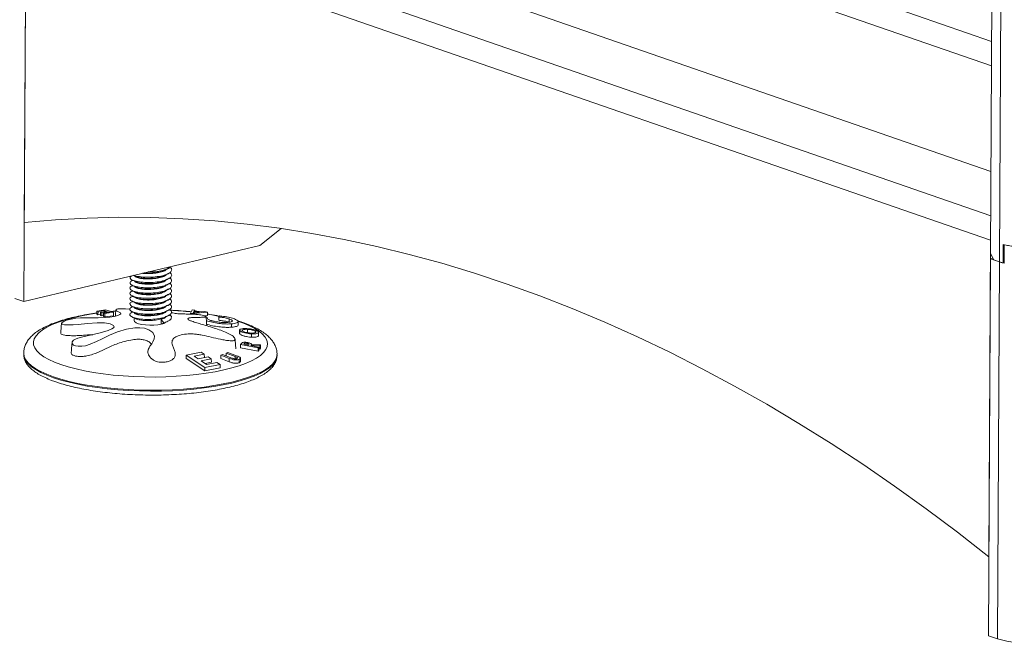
# Model space of a CAD drawing. Header units: millimetres. Extents: x 0 to 420, y 0 to 297.
# Tile 95 of 131: x 347 to 362, y 76 to 85. Entities that reach past the tile are written whole.
import ezdxf

# ---------------------------------------------------------------- set-up
doc = ezdxf.new("R2010")
doc.units = ezdxf.units.MM

msp = doc.modelspace()

# ---------------------------------------------------------------- linework, layer by layer
at = {"color": 7, "linetype": 'Continuous', "lineweight": 18}
for p, q in [((361.468, 81.621), (361.514, 90.451)), ((361.484, 84.702), (352.573, 87.791)), ((361.482, 84.345), (351.961, 87.646)), ((361.471, 82.169), (348.071, 86.815)), ((347.459, 86.669), (347.435, 82.072)), ((361.469, 81.812), (347.459, 86.669)), ((347.457, 86.401), (347.429, 80.923)), ((361.475, 82.813), (351.953, 86.113)), ((350.857, 81.737), (351.164, 81.983)), ((361.445, 77.215), (361.469, 81.812)), ((347.429, 80.923), (350.857, 81.737)), ((361.652, 81.483), (361.654, 81.751)), ((361.667, 81.479), (361.669, 81.747)), ((361.468, 81.544), (361.439, 76.066)), ((361.519, 81.526), (361.468, 81.621)), ((361.505, 81.553), (361.468, 81.544)), ((361.468, 81.544), (361.597, 81.499)), ((361.597, 81.499), (361.519, 81.526)), ((361.568, 76.021), (361.597, 81.499)), ((361.668, 81.486), (361.652, 81.483)), ((349.013, 81.23), (349.01, 81.228)), ((349.013, 81.153), (349.01, 81.151)), ((347.3, 80.968), (347.429, 80.923)), ((349.012, 81.076), (349.009, 81.075)), ((349.012, 81), (349.009, 80.998)), ((348.614, 80.801), (348.489, 80.784)), ((348.729, 80.765), (348.614, 80.801)), ((349.011, 80.923), (349.008, 80.922)), ((349.011, 80.846), (349.008, 80.845)), ((349.873, 80.801), (349.848, 80.754)), ((349.911, 80.796), (349.873, 80.801)), ((349.905, 80.786), (349.911, 80.796)), ((349.911, 80.796), (349.911, 80.785)), ((348.489, 80.784), (348.488, 80.736)), ((348.488, 80.736), (348.506, 80.73)), ((348.489, 80.784), (348.507, 80.779)), ((348.507, 80.779), (348.506, 80.73)), ((348.506, 80.73), (348.543, 80.735)), ((348.507, 80.779), (348.595, 80.791)), ((348.544, 80.767), (348.542, 80.718)), ((348.542, 80.718), (348.56, 80.713)), ((348.632, 80.779), (348.544, 80.767)), ((348.544, 80.767), (348.561, 80.762)), ((348.561, 80.762), (348.56, 80.713)), ((348.56, 80.713), (348.587, 80.717)), ((348.561, 80.762), (348.649, 80.774)), ((348.588, 80.753), (348.587, 80.704)), ((348.587, 80.704), (348.605, 80.699)), ((348.676, 80.766), (348.588, 80.753)), ((348.588, 80.753), (348.605, 80.748)), ((348.595, 80.791), (348.594, 80.774)), ((348.595, 80.791), (348.632, 80.779)), ((348.605, 80.748), (348.729, 80.765)), ((348.605, 80.748), (348.605, 80.699)), ((348.605, 80.699), (348.73, 80.716)), ((348.649, 80.774), (348.648, 80.762)), ((348.649, 80.774), (348.676, 80.766)), ((348.768, 80.787), (348.684, 80.779)), ((348.729, 80.765), (348.73, 80.716)), ((349.011, 80.77), (349.008, 80.768)), ((349.03, 80.684), (349.03, 80.648)), ((349.464, 80.614), (349.424, 80.662)), ((349.424, 80.662), (349.424, 80.593)), ((349.542, 80.65), (349.55, 80.653)), ((349.848, 80.754), (349.847, 80.739)), ((349.848, 80.754), (349.888, 80.748)), ((349.888, 80.748), (349.887, 80.738)), ((349.888, 80.748), (350.095, 80.769)), ((349.889, 80.757), (349.901, 80.779)), ((349.981, 80.767), (349.889, 80.757)), ((349.901, 80.779), (349.981, 80.767)), ((349.901, 80.779), (349.901, 80.759)), ((350.012, 80.77), (349.905, 80.786)), ((350.057, 80.775), (350.012, 80.77)), ((350.047, 80.715), (350.096, 80.72)), ((350.095, 80.769), (350.057, 80.775)), ((350.095, 80.685), (350.077, 80.687)), ((350.095, 80.769), (350.096, 80.72)), ((350.261, 80.698), (350.26, 80.649)), ((350.27, 80.713), (350.261, 80.698)), ((350.413, 80.669), (350.412, 80.621)), ((349.424, 80.593), (349.464, 80.614)), ((350.446, 80.598), (350.446, 80.549)), ((350.677, 80.517), (350.676, 80.468)), ((350.567, 80.499), (350.566, 80.45)), ((350.734, 80.452), (350.734, 80.403)), ((350.795, 80.486), (350.795, 80.473)), ((349.239, 80.232), (349.238, 80.226)), ((350.578, 80.298), (350.576, 80.248)), ((350.576, 80.248), (350.833, 80.2)), ((350.588, 80.311), (350.578, 80.298)), ((350.578, 80.298), (350.833, 80.248)), ((350.624, 80.302), (350.628, 80.307)), ((350.69, 80.289), (350.624, 80.302)), ((350.672, 80.315), (350.672, 80.292)), ((350.695, 80.295), (350.69, 80.289)), ((350.728, 80.282), (350.731, 80.286)), ((350.841, 80.26), (350.728, 80.282)), ((350.731, 80.286), (350.857, 80.281)), ((350.731, 80.286), (350.731, 80.281)), ((350.866, 80.293), (350.737, 80.298)), ((350.833, 80.248), (350.841, 80.26)), ((350.833, 80.248), (350.833, 80.2)), ((350.841, 80.26), (350.842, 80.212)), ((350.842, 80.233), (350.857, 80.232)), ((350.857, 80.281), (350.866, 80.293)), ((350.857, 80.281), (350.857, 80.232)), ((350.857, 80.232), (350.867, 80.245)), ((350.866, 80.293), (350.867, 80.245)), ((347.427, 80.172), (347.427, 80.158)), ((349.788, 80.144), (349.786, 80.095)), ((349.786, 80.095), (350.06, 79.917)), ((350.005, 80.185), (349.788, 80.144)), ((349.788, 80.144), (350.06, 79.965)), ((349.901, 80.129), (350.05, 80.156)), ((349.959, 80.091), (349.901, 80.129)), ((350.108, 80.118), (349.959, 80.091)), ((350.003, 80.062), (350.152, 80.089)), ((350.05, 80.156), (350.005, 80.185)), ((350.05, 80.156), (350.051, 80.108)), ((350.152, 80.089), (350.108, 80.118)), ((350.152, 80.089), (350.153, 80.04)), ((350.289, 80.143), (350.288, 80.094)), ((350.288, 80.094), (350.412, 80.047)), ((350.313, 80.152), (350.289, 80.143)), ((350.289, 80.143), (350.413, 80.096)), ((350.449, 80.101), (350.313, 80.152)), ((350.37, 80.173), (350.368, 80.131)), ((350.394, 80.182), (350.37, 80.173)), ((350.37, 80.173), (350.499, 80.124)), ((350.518, 80.135), (350.394, 80.182)), ((350.833, 80.2), (350.842, 80.212)), ((351.107, 80.139), (351.107, 80.153)), ((350.084, 80.009), (350.003, 80.062)), ((350.06, 79.965), (350.279, 80.007)), ((350.06, 79.965), (350.06, 79.917)), ((350.06, 79.917), (350.28, 79.958)), ((350.063, 80.023), (350.153, 80.04)), ((350.233, 80.037), (350.084, 80.009)), ((350.279, 80.007), (350.233, 80.037)), ((350.279, 80.007), (350.28, 79.958)), ((361.568, 76.021), (361.439, 76.066))]:
    msp.add_line(p, q, dxfattribs=at)
at = {"color": 8, "linetype": 'Continuous', "lineweight": 18}
for p, q in [((361.643, 90.348), (361.597, 81.499)), ((348.76, 80.784), (348.69, 80.777)), ((350.628, 80.307), (350.628, 80.301)), ((350.499, 80.124), (350.499, 80.09))]:
    msp.add_line(p, q, dxfattribs=at)
at = {"color": 7, "linetype": 'Continuous', "lineweight": 18, "flags": 128}
for points in [[(347.435, 82.072), (347.891, 82.111), (348.349, 82.135), (348.81, 82.146), (349.273, 82.142), (349.737, 82.124), (350.203, 82.092), (350.671, 82.046), (351.141, 81.986), (351.611, 81.912), (352.082, 81.824), (352.555, 81.722), (353.027, 81.606), (353.501, 81.477), (353.974, 81.333), (354.448, 81.176), (354.922, 81.005), (355.395, 80.82), (355.868, 80.622), (356.34, 80.41), (356.812, 80.185), (357.283, 79.946), (357.752, 79.694), (358.22, 79.429), (358.687, 79.151), (359.152, 78.86), (359.615, 78.557), (360.076, 78.24), (360.535, 77.911), (360.991, 77.569), (361.445, 77.215)], [(348.972, 80.808), (348.964, 80.809), (348.904, 80.816), (348.843, 80.818), (348.829, 80.818), (348.814, 80.817), (348.808, 80.817), (348.803, 80.816), (348.795, 80.814), (348.781, 80.809), (348.767, 80.799), (348.776, 80.785), (348.805, 80.772), (348.833, 80.757), (348.838, 80.744), (348.825, 80.732), (348.795, 80.72), (348.741, 80.706), (348.676, 80.695), (348.612, 80.689), (348.508, 80.685), (348.431, 80.685), (348.357, 80.687), (348.252, 80.686), (348.186, 80.679), (348.117, 80.667), (348.048, 80.649), (348.009, 80.634), (347.985, 80.619), (347.978, 80.605), (347.988, 80.593), (348.019, 80.585), (348.083, 80.581), (348.146, 80.583), (348.216, 80.588), (348.355, 80.602), (348.495, 80.613), (348.599, 80.613), (348.683, 80.599), (348.733, 80.574), (348.74, 80.556), (348.731, 80.54), (348.707, 80.523), (348.653, 80.501), (348.538, 80.467), (348.412, 80.436), (348.267, 80.405), (348.212, 80.391), (348.177, 80.377), (348.152, 80.361), (348.133, 80.336), (348.131, 80.311), (348.148, 80.29), (348.177, 80.278), (348.219, 80.272), (348.272, 80.272), (348.324, 80.28), (348.394, 80.301), (348.484, 80.339), (348.567, 80.38), (348.673, 80.433), (348.788, 80.482), (348.919, 80.52), (349.041, 80.54), (349.114, 80.541), (349.183, 80.533), (349.244, 80.511), (349.302, 80.47), (349.327, 80.42), (349.323, 80.378), (349.304, 80.335), (349.286, 80.307), (349.286, 80.307)], [(350.087, 80.568), (350.082, 80.621), (350.076, 80.701)], [(349.03, 80.648), (349.03, 80.648), (349.038, 80.63), (349.06, 80.614), (349.096, 80.6), (349.143, 80.589), (349.197, 80.581), (349.257, 80.578), (349.317, 80.579), (349.374, 80.584), (349.424, 80.593)], [(350.544, 80.583), (350.543, 80.615), (350.543, 80.632)], [(350.563, 80.511), (350.562, 80.478), (350.562, 80.461)], [(350.508, 80.234), (350.498, 80.359), (350.496, 80.379)], [(350.554, 80.082), (350.554, 80.054), (350.554, 80.033)], [(350.574, 80.049), (350.574, 80.08), (350.574, 80.1)]]:
    msp.add_lwpolyline(points, dxfattribs=at)
at = {"color": 8, "linetype": 'Continuous', "lineweight": 18, "flags": 128}
for points in [[(348.488, 80.753), (348.394, 80.738), (348.265, 80.714), (348.144, 80.687), (348.033, 80.656), (347.932, 80.623), (347.842, 80.587), (347.763, 80.549), (347.698, 80.509), (347.645, 80.468), (347.606, 80.425), (347.58, 80.381), (347.569, 80.337), (347.571, 80.292), (347.588, 80.248), (347.618, 80.204), (347.663, 80.161), (347.72, 80.12), (347.791, 80.08), (347.873, 80.042), (347.967, 80.006)], [(350.272, 80.704), (350.16, 80.727), (350.096, 80.738)], [(347.967, 80.006), (348.072, 79.973), (348.187, 79.942), (348.311, 79.915), (348.442, 79.891), (348.581, 79.87), (348.725, 79.854), (348.874, 79.841), (349.026, 79.832), (349.18, 79.826), (349.335, 79.825), (349.489, 79.828), (349.641, 79.836), (349.791, 79.847), (349.935, 79.861), (350.075, 79.88), (350.208, 79.902), (350.332, 79.928), (350.449, 79.957), (350.555, 79.989), (350.65, 80.023), (350.735, 80.06), (350.807, 80.099), (350.866, 80.14), (350.912, 80.183), (350.944, 80.226), (350.963, 80.27), (350.967, 80.314), (350.958, 80.359), (350.934, 80.403), (350.897, 80.446), (350.846, 80.489), (350.782, 80.53), (350.705, 80.569), (350.617, 80.606), (350.548, 80.63)], [(347.427, 80.172), (347.427, 80.17), (347.434, 80.124), (347.455, 80.078), (347.49, 80.033), (347.539, 79.989), (347.601, 79.946), (347.675, 79.905), (347.761, 79.865), (347.859, 79.828)], [(347.427, 80.158), (347.427, 80.157), (347.434, 80.111), (347.455, 80.065), (347.49, 80.02), (347.539, 79.975), (347.601, 79.932), (347.675, 79.891), (347.761, 79.852), (347.859, 79.815)], [(347.859, 79.828), (347.968, 79.794), (348.086, 79.762), (348.214, 79.733), (348.349, 79.708), (348.492, 79.686), (348.64, 79.668), (348.793, 79.653), (348.95, 79.642), (349.109, 79.636), (349.27, 79.633), (349.43, 79.634), (349.589, 79.64), (349.746, 79.649), (349.899, 79.662), (350.047, 79.679), (350.189, 79.7), (350.325, 79.724), (350.452, 79.752), (350.57, 79.782), (350.678, 79.816), (350.776, 79.852), (350.862, 79.891), (350.936, 79.931), (350.997, 79.974), (351.045, 80.018), (351.08, 80.063), (351.1, 80.108), (351.107, 80.152)], [(347.859, 79.815), (347.968, 79.78), (348.086, 79.749), (348.214, 79.72), (348.349, 79.694), (348.492, 79.673), (348.64, 79.654), (348.793, 79.64), (348.95, 79.629), (349.109, 79.622), (349.27, 79.62), (349.43, 79.621), (349.589, 79.626), (349.746, 79.635), (349.899, 79.649), (350.047, 79.666), (350.189, 79.686), (350.325, 79.711), (350.452, 79.738), (350.57, 79.769), (350.678, 79.802), (350.776, 79.839), (350.862, 79.877), (350.936, 79.918), (350.997, 79.96), (351.045, 80.004), (351.079, 80.049), (351.1, 80.095), (351.107, 80.139)]]:
    msp.add_lwpolyline(points, dxfattribs=at)
at = {"color": 7, "linetype": 'Continuous', "lineweight": 18}
for centre, radius, start, end in [((362.061, 83.468), 1.765, 256.6713, 273.3222), ((362.062, 83.499), 1.796, 257.3619, 273.2264), ((361.865, 82.282), 0.827, 251.0756, 256.1883), ((361.855, 82.249), 0.793, 251.0101, 255.2112), ((349.403, 80.745), 0.153, 277.9188, 309.6509), ((362.035, 77.662), 1.706, 254.1127, 275.5578)]:
    msp.add_arc(centre, radius, start, end, dxfattribs=at)
at = {"color": 8, "linetype": 'Continuous', "lineweight": 18}
msp.add_arc((349.265, 75.402), 5.401, 83.7115, 86.9428, dxfattribs=at)
at = {"color": 7, "linetype": 'Continuous', "lineweight": 18}
for points, knots in [([(349.029, 81.303), (349.033, 81.301), (349.055, 81.29), (349.132, 81.279), (349.246, 81.272), (349.367, 81.281), (349.473, 81.302), (349.549, 81.333), (349.58, 81.371), (349.578, 81.401), (349.554, 81.415), (349.549, 81.418)], [0, 0, 0, 0, 0.031574, 0.167148, 0.298505, 0.435263, 0.568529, 0.701794, 0.838552, 0.969909, 1, 1, 1, 1]), ([(349.152, 81.332), (349.156, 81.332), (349.183, 81.327), (349.254, 81.326), (349.348, 81.333), (349.431, 81.351), (349.486, 81.372), (349.497, 81.388), (349.5, 81.394)], [0, 0, 0, 0, 0.033038, 0.242034, 0.459643, 0.671679, 0.883715, 1, 1, 1, 1]), ([(349.175, 81.338), (349.2, 81.336), (349.256, 81.333), (349.349, 81.341), (349.43, 81.358), (349.481, 81.377), (349.49, 81.389), (349.492, 81.392)], [0, 0, 0, 0, 0.209315, 0.458908, 0.702109, 0.94531, 1, 1, 1, 1]), ([(349.235, 81.352), (349.239, 81.352), (349.281, 81.349), (349.368, 81.358), (349.472, 81.378), (349.54, 81.404), (349.553, 81.422), (349.557, 81.428)], [0, 0, 0, 0, 0.027629, 0.31279, 0.590667, 0.868544, 1, 1, 1, 1]), ([(349.495, 81.391), (349.505, 81.396), (349.525, 81.405), (349.544, 81.415), (349.554, 81.419)], [0, 0, 0, 0, 0.499976, 1, 1, 1, 1]), ([(348.996, 81.295), (348.986, 81.288), (348.962, 81.273), (348.978, 81.245), (349.035, 81.219), (349.13, 81.202), (349.246, 81.196), (349.367, 81.204), (349.472, 81.225), (349.549, 81.257), (349.58, 81.295), (349.578, 81.325), (349.553, 81.338), (349.549, 81.341)], [0, 0, 0, 0, 0.076246, 0.174469, 0.275846, 0.377224, 0.475447, 0.57771, 0.677361, 0.777012, 0.879275, 0.977499, 1, 1, 1, 1]), ([(349.012, 81.228), (349.009, 81.227), (348.981, 81.219), (348.966, 81.198), (348.976, 81.168), (349.035, 81.142), (349.13, 81.125), (349.246, 81.119), (349.366, 81.128), (349.472, 81.148), (349.549, 81.18), (349.579, 81.218), (349.577, 81.248), (349.553, 81.262), (349.548, 81.264)], [0, 0, 0, 0, 0.009399, 0.1081323, 0.2029652, 0.3008431, 0.398721, 0.4935539, 0.5922872, 0.6884983, 0.7847094, 0.8834425, 0.9782755, 1, 1, 1, 1]), ([(349.003, 81.234), (349.012, 81.23), (349.03, 81.222), (349.048, 81.213), (349.056, 81.209)], [0, 0, 0, 0, 0.50014, 1, 1, 1, 1]), ([(349.023, 81.301), (349.025, 81.3), (349.037, 81.295), (349.048, 81.29), (349.057, 81.285)], [0, 0, 0, 0, 0.207328, 1, 1, 1, 1]), ([(349.04, 81.293), (349.041, 81.291), (349.044, 81.28), (349.086, 81.265), (349.159, 81.252), (349.252, 81.249), (349.348, 81.256), (349.431, 81.274), (349.486, 81.295), (349.496, 81.312), (349.5, 81.317)], [0, 0, 0, 0, 0.052033, 0.198266, 0.344499, 0.486177, 0.633693, 0.777432, 0.921171, 1, 1, 1, 1]), ([(349.04, 81.217), (349.041, 81.214), (349.043, 81.204), (349.086, 81.188), (349.159, 81.176), (349.252, 81.172), (349.347, 81.18), (349.43, 81.197), (349.485, 81.219), (349.496, 81.235), (349.5, 81.241)], [0, 0, 0, 0, 0.052033, 0.198266, 0.344499, 0.486177, 0.633693, 0.777432, 0.921171, 1, 1, 1, 1]), ([(349.06, 81.209), (349.069, 81.205), (349.091, 81.194), (349.16, 81.184), (349.251, 81.18), (349.348, 81.187), (349.429, 81.205), (349.48, 81.224), (349.49, 81.236), (349.491, 81.238)], [0, 0, 0, 0, 0.108756, 0.281325, 0.448519, 0.622603, 0.792229, 0.961855, 1, 1, 1, 1]), ([(349.061, 81.286), (349.069, 81.282), (349.091, 81.271), (349.161, 81.26), (349.252, 81.256), (349.348, 81.264), (349.43, 81.282), (349.481, 81.3), (349.49, 81.313), (349.492, 81.315)], [0, 0, 0, 0, 0.108756, 0.281325, 0.448519, 0.622603, 0.792229, 0.961855, 1, 1, 1, 1]), ([(349.495, 81.315), (349.505, 81.319), (349.524, 81.329), (349.544, 81.338), (349.553, 81.343)], [0, 0, 0, 0, 0.499976, 1, 1, 1, 1]), ([(349.495, 81.238), (349.504, 81.243), (349.524, 81.252), (349.543, 81.261), (349.553, 81.266)], [0, 0, 0, 0, 0.499978, 1, 1, 1, 1]), ([(349.011, 81.075), (349.008, 81.074), (348.98, 81.066), (348.965, 81.045), (348.975, 81.015), (349.034, 80.989), (349.129, 80.972), (349.245, 80.966), (349.365, 80.974), (349.471, 80.995), (349.548, 81.027), (349.579, 81.065), (349.576, 81.095), (349.552, 81.109), (349.548, 81.111)], [0, 0, 0, 0, 0.0093991, 0.1081323, 0.2029652, 0.3008431, 0.3987211, 0.4935539, 0.5922872, 0.6884983, 0.7847094, 0.8834425, 0.9782755, 1, 1, 1, 1]), ([(349.011, 81.151), (349.009, 81.15), (348.981, 81.143), (348.965, 81.121), (348.976, 81.092), (349.035, 81.066), (349.129, 81.048), (349.246, 81.042), (349.366, 81.051), (349.472, 81.072), (349.548, 81.103), (349.579, 81.141), (349.577, 81.171), (349.553, 81.185), (349.548, 81.188)], [0, 0, 0, 0, 0.009399, 0.108132, 0.202965, 0.300843, 0.398721, 0.493554, 0.592287, 0.688498, 0.784709, 0.883442, 0.978275, 1, 1, 1, 1]), ([(349.002, 81.081), (349.011, 81.077), (349.029, 81.068), (349.047, 81.06), (349.056, 81.055)], [0, 0, 0, 0, 0.500136, 1, 1, 1, 1]), ([(349.003, 81.158), (349.011, 81.153), (349.029, 81.145), (349.047, 81.136), (349.056, 81.132)], [0, 0, 0, 0, 0.500136, 1, 1, 1, 1]), ([(349.039, 81.14), (349.04, 81.137), (349.043, 81.127), (349.085, 81.112), (349.159, 81.099), (349.251, 81.095), (349.347, 81.103), (349.43, 81.121), (349.485, 81.142), (349.495, 81.158), (349.499, 81.164)], [0, 0, 0, 0, 0.052033, 0.198266, 0.344499, 0.486177, 0.633693, 0.777432, 0.921171, 1, 1, 1, 1]), ([(349.039, 81.063), (349.04, 81.061), (349.043, 81.05), (349.085, 81.035), (349.158, 81.022), (349.251, 81.019), (349.346, 81.026), (349.429, 81.044), (349.484, 81.066), (349.495, 81.082), (349.499, 81.087)], [0, 0, 0, 0, 0.052033, 0.198266, 0.344499, 0.486177, 0.633693, 0.777432, 0.921171, 1, 1, 1, 1]), ([(349.06, 81.133), (349.068, 81.128), (349.09, 81.117), (349.16, 81.107), (349.251, 81.103), (349.347, 81.111), (349.429, 81.128), (349.48, 81.147), (349.489, 81.159), (349.491, 81.162)], [0, 0, 0, 0, 0.108756, 0.281325, 0.448519, 0.622603, 0.792229, 0.961855, 1, 1, 1, 1]), ([(349.06, 81.056), (349.068, 81.052), (349.09, 81.041), (349.159, 81.03), (349.251, 81.026), (349.347, 81.034), (349.429, 81.052), (349.479, 81.07), (349.489, 81.083), (349.491, 81.085)], [0, 0, 0, 0, 0.1087563, 0.2813253, 0.4485193, 0.6226035, 0.7922293, 0.9618552, 1, 1, 1, 1]), ([(349.494, 81.162), (349.504, 81.166), (349.523, 81.176), (349.543, 81.185), (349.553, 81.19)], [0, 0, 0, 0, 0.499976, 1, 1, 1, 1]), ([(349.494, 81.085), (349.503, 81.09), (349.523, 81.099), (349.542, 81.108), (349.552, 81.113)], [0, 0, 0, 0, 0.499976, 1, 1, 1, 1]), ([(349.01, 80.998), (349.008, 80.997), (348.98, 80.989), (348.965, 80.968), (348.975, 80.938), (349.034, 80.912), (349.128, 80.895), (349.245, 80.889), (349.365, 80.898), (349.471, 80.919), (349.547, 80.95), (349.578, 80.988), (349.576, 81.018), (349.552, 81.032), (349.547, 81.035)], [0, 0, 0, 0, 0.009399, 0.108132, 0.202965, 0.300843, 0.398721, 0.493554, 0.592287, 0.688498, 0.784709, 0.883442, 0.978275, 1, 1, 1, 1]), ([(349.01, 80.921), (349.008, 80.921), (348.979, 80.913), (348.964, 80.891), (348.975, 80.862), (349.034, 80.836), (349.128, 80.819), (349.244, 80.813), (349.365, 80.821), (349.47, 80.842), (349.547, 80.874), (349.578, 80.912), (349.576, 80.941), (349.552, 80.955), (349.547, 80.958)], [0, 0, 0, 0, 0.009405, 0.108198, 0.203089, 0.301026, 0.398963, 0.493854, 0.592647, 0.688917, 0.785186, 0.883979, 0.97887, 1, 1, 1, 1]), ([(349.002, 81.004), (349.011, 81), (349.028, 80.992), (349.046, 80.983), (349.055, 80.979)], [0, 0, 0, 0, 0.50014, 1, 1, 1, 1]), ([(349.039, 80.987), (349.039, 80.984), (349.042, 80.974), (349.084, 80.959), (349.158, 80.946), (349.251, 80.942), (349.346, 80.95), (349.429, 80.968), (349.484, 80.989), (349.495, 81.005), (349.498, 81.011)], [0, 0, 0, 0, 0.052033, 0.198266, 0.344499, 0.486177, 0.633693, 0.777432, 0.921171, 1, 1, 1, 1]), ([(349.059, 80.979), (349.068, 80.975), (349.09, 80.964), (349.159, 80.954), (349.25, 80.95), (349.346, 80.957), (349.428, 80.975), (349.479, 80.994), (349.488, 81.006), (349.49, 81.009)], [0, 0, 0, 0, 0.108756, 0.281325, 0.448519, 0.622603, 0.792229, 0.961855, 1, 1, 1, 1]), ([(349.493, 81.008), (349.503, 81.013), (349.523, 81.022), (349.542, 81.032), (349.552, 81.036)], [0, 0, 0, 0, 0.499974, 1, 1, 1, 1]), ([(349.493, 80.932), (349.503, 80.936), (349.522, 80.946), (349.542, 80.955), (349.551, 80.96)], [0, 0, 0, 0, 0.499976, 1, 1, 1, 1]), ([(348.767, 80.797), (348.764, 80.77), (348.761, 80.741), (348.759, 80.713), (348.758, 80.711)], [0, 0, 0, 0, 0.943005, 1, 1, 1, 1]), ([(349.01, 80.845), (349.007, 80.844), (348.979, 80.836), (348.964, 80.815), (348.974, 80.785), (349.033, 80.759), (349.128, 80.742), (349.244, 80.736), (349.364, 80.744), (349.47, 80.765), (349.547, 80.797), (349.577, 80.835), (349.575, 80.865), (349.551, 80.879), (349.547, 80.881)], [0, 0, 0, 0, 0.009399, 0.108132, 0.202965, 0.300843, 0.398721, 0.493554, 0.592287, 0.688498, 0.784709, 0.883442, 0.978275, 1, 1, 1, 1]), ([(349.009, 80.768), (349.007, 80.767), (348.979, 80.759), (348.963, 80.738), (348.974, 80.708), (349.033, 80.682), (349.127, 80.665), (349.244, 80.659), (349.364, 80.668), (349.47, 80.689), (349.546, 80.72), (349.577, 80.758), (349.575, 80.788), (349.551, 80.802), (349.546, 80.805)], [0, 0, 0, 0, 0.0093991, 0.1081323, 0.2029652, 0.3008431, 0.3987211, 0.4935539, 0.5922872, 0.6884983, 0.7847094, 0.8834425, 0.9782755, 1, 1, 1, 1]), ([(349.001, 80.928), (349.01, 80.924), (349.028, 80.915), (349.046, 80.906), (349.055, 80.902)], [0, 0, 0, 0, 0.500136, 1, 1, 1, 1]), ([(349.001, 80.851), (349.01, 80.847), (349.028, 80.838), (349.046, 80.83), (349.055, 80.825)], [0, 0, 0, 0, 0.500136, 1, 1, 1, 1]), ([(349.038, 80.91), (349.039, 80.907), (349.042, 80.897), (349.084, 80.882), (349.157, 80.869), (349.25, 80.865), (349.346, 80.873), (349.429, 80.891), (349.484, 80.912), (349.494, 80.928), (349.498, 80.934)], [0, 0, 0, 0, 0.052033, 0.198266, 0.344499, 0.486177, 0.633693, 0.777432, 0.921171, 1, 1, 1, 1]), ([(349.038, 80.834), (349.039, 80.831), (349.041, 80.821), (349.084, 80.805), (349.157, 80.793), (349.25, 80.789), (349.345, 80.797), (349.428, 80.814), (349.483, 80.836), (349.494, 80.852), (349.498, 80.858)], [0, 0, 0, 0, 0.052033, 0.198266, 0.344499, 0.486177, 0.633693, 0.777432, 0.921171, 1, 1, 1, 1]), ([(349.058, 80.826), (349.067, 80.822), (349.089, 80.811), (349.158, 80.8), (349.249, 80.796), (349.346, 80.804), (349.427, 80.822), (349.478, 80.84), (349.488, 80.853), (349.489, 80.855)], [0, 0, 0, 0, 0.108756, 0.281325, 0.448519, 0.622603, 0.792229, 0.961855, 1, 1, 1, 1]), ([(349.059, 80.903), (349.067, 80.898), (349.089, 80.888), (349.159, 80.877), (349.25, 80.873), (349.346, 80.881), (349.428, 80.899), (349.479, 80.917), (349.488, 80.93), (349.49, 80.932)], [0, 0, 0, 0, 0.108756, 0.281325, 0.448519, 0.622603, 0.792229, 0.961855, 1, 1, 1, 1]), ([(349.492, 80.778), (349.502, 80.783), (349.521, 80.792), (349.541, 80.802), (349.551, 80.806)], [0, 0, 0, 0, 0.499976, 1, 1, 1, 1]), ([(349.493, 80.855), (349.502, 80.86), (349.522, 80.869), (349.541, 80.878), (349.551, 80.883)], [0, 0, 0, 0, 0.499976, 1, 1, 1, 1]), ([(349.858, 80.773), (349.846, 80.774), (349.787, 80.781), (349.686, 80.79), (349.595, 80.795), (349.554, 80.797)], [0, 0, 0, 0, 0.121808, 0.598853, 1, 1, 1, 1]), ([(348.488, 80.756), (348.45, 80.75), (348.367, 80.738), (348.246, 80.715), (348.125, 80.688), (348.011, 80.658), (347.905, 80.624), (347.807, 80.586), (347.717, 80.544), (347.636, 80.497), (347.568, 80.446), (347.515, 80.393), (347.475, 80.34), (347.447, 80.284), (347.43, 80.228), (347.429, 80.19), (347.428, 80.172)], [0, 0, 0, 0, 0.06493, 0.141714, 0.218873, 0.296534, 0.374873, 0.454128, 0.534599, 0.616581, 0.699999, 0.770639, 0.834617, 0.893546, 0.949439, 1, 1, 1, 1]), ([(349, 80.698), (349.009, 80.694), (349.027, 80.685), (349.045, 80.677), (349.054, 80.672)], [0, 0, 0, 0, 0.50014, 1, 1, 1, 1]), ([(349.001, 80.775), (349.009, 80.77), (349.027, 80.762), (349.045, 80.753), (349.054, 80.749)], [0, 0, 0, 0, 0.500136, 1, 1, 1, 1]), ([(349.037, 80.757), (349.038, 80.754), (349.041, 80.744), (349.083, 80.729), (349.157, 80.716), (349.249, 80.712), (349.345, 80.72), (349.428, 80.738), (349.483, 80.759), (349.493, 80.775), (349.497, 80.781)], [0, 0, 0, 0, 0.052033, 0.198266, 0.344499, 0.486177, 0.633693, 0.777432, 0.921171, 1, 1, 1, 1]), ([(349.058, 80.749), (349.066, 80.745), (349.088, 80.734), (349.158, 80.724), (349.249, 80.72), (349.345, 80.728), (349.427, 80.745), (349.478, 80.764), (349.487, 80.776), (349.489, 80.779)], [0, 0, 0, 0, 0.108756, 0.281325, 0.448519, 0.622603, 0.792229, 0.961855, 1, 1, 1, 1]), ([(349.058, 80.673), (349.066, 80.669), (349.088, 80.658), (349.157, 80.647), (349.249, 80.643), (349.345, 80.651), (349.427, 80.669), (349.477, 80.687), (349.487, 80.7), (349.489, 80.702)], [0, 0, 0, 0, 0.108756, 0.281325, 0.448519, 0.622603, 0.792229, 0.961855, 1, 1, 1, 1]), ([(349.286, 80.307), (349.275, 80.292), (349.253, 80.261), (349.229, 80.214), (349.231, 80.159), (349.26, 80.11), (349.306, 80.072), (349.348, 80.052), (349.392, 80.041), (349.442, 80.039), (349.499, 80.044), (349.555, 80.058), (349.6, 80.085), (349.624, 80.117), (349.63, 80.152), (349.625, 80.191), (349.607, 80.236), (349.588, 80.282), (349.579, 80.322), (349.583, 80.36), (349.614, 80.4), (349.688, 80.433), (349.782, 80.452), (349.877, 80.453), (349.954, 80.444), (350.042, 80.429), (350.151, 80.404), (350.263, 80.378), (350.354, 80.36), (350.411, 80.352), (350.45, 80.35), (350.473, 80.352), (350.489, 80.358), (350.498, 80.372), (350.494, 80.393), (350.464, 80.424), (350.4, 80.459), (350.312, 80.496), (350.184, 80.54), (350.058, 80.578), (349.94, 80.612), (349.875, 80.633), (349.831, 80.65), (349.811, 80.663), (349.808, 80.673), (349.82, 80.682), (349.857, 80.689), (349.926, 80.691), (349.995, 80.692), (350.042, 80.694), (350.064, 80.696), (350.074, 80.698), (350.076, 80.701), (350.074, 80.704), (350.062, 80.711), (350.037, 80.719), (350.002, 80.728), (349.952, 80.734), (349.892, 80.738), (349.821, 80.74), (349.748, 80.741), (349.681, 80.743), (349.628, 80.749), (349.593, 80.756), (349.578, 80.761), (349.57, 80.763)], [0, 0, 0, 0, 0.024854, 0.047454, 0.070913, 0.102022, 0.117563, 0.129957, 0.139228, 0.148495, 0.162222, 0.176269, 0.190524, 0.209757, 0.224558, 0.23973, 0.264881, 0.290052, 0.307461, 0.325155, 0.350276, 0.375374, 0.402706, 0.424998, 0.438804, 0.452999, 0.483027, 0.513041, 0.528061, 0.543461, 0.549995, 0.555525, 0.561077, 0.569695, 0.583708, 0.598048, 0.622155, 0.646415, 0.67074, 0.720368, 0.739617, 0.759019, 0.771792, 0.780565, 0.789402, 0.796985, 0.807048, 0.828323, 0.849873, 0.860337, 0.867361, 0.870577, 0.873094, 0.875618, 0.880664, 0.889522, 0.898715, 0.906794, 0.921462, 0.939052, 0.956655, 0.974421, 0.982852, 0.991313, 1, 1, 1, 1]), ([(349.424, 80.662), (349.447, 80.67), (349.483, 80.682), (349.493, 80.699), (349.497, 80.704)], [0, 0, 0, 0, 0.645819, 1, 1, 1, 1]), ([(349.464, 80.614), (349.492, 80.624), (349.547, 80.643), (349.576, 80.682), (349.574, 80.712), (349.55, 80.725), (349.546, 80.728)], [0, 0, 0, 0, 0.308862, 0.625821, 0.930259, 1, 1, 1, 1]), ([(349.492, 80.702), (349.501, 80.707), (349.521, 80.716), (349.54, 80.725), (349.55, 80.73)], [0, 0, 0, 0, 0.499974, 1, 1, 1, 1]), ([(350.142, 80.648), (350.126, 80.654), (350.097, 80.666), (350.093, 80.678), (350.095, 80.684), (350.095, 80.685)], [0, 0, 0, 0, 0.481157, 0.894844, 1, 1, 1, 1]), ([(350.267, 80.709), (350.255, 80.712), (350.201, 80.723), (350.143, 80.734), (350.097, 80.741), (350.096, 80.741)], [0, 0, 0, 0, 0.226667, 0.981059, 1, 1, 1, 1]), ([(350.261, 80.698), (350.277, 80.696), (350.315, 80.692), (350.37, 80.683), (350.399, 80.674), (350.413, 80.669)], [0, 0, 0, 0, 0.285301, 0.655633, 1, 1, 1, 1]), ([(350.476, 80.674), (350.452, 80.681), (350.405, 80.696), (350.327, 80.707), (350.282, 80.712), (350.27, 80.713)], [0, 0, 0, 0, 0.422042, 0.845386, 1, 1, 1, 1]), ([(350.413, 80.669), (350.426, 80.664), (350.45, 80.655), (350.461, 80.641), (350.454, 80.63), (350.429, 80.622), (350.404, 80.619), (350.392, 80.618)], [0, 0, 0, 0, 0.23172, 0.432151, 0.633212, 0.823013, 1, 1, 1, 1]), ([(350.446, 80.598), (350.46, 80.599), (350.488, 80.602), (350.525, 80.611), (350.546, 80.625), (350.541, 80.643), (350.513, 80.66), (350.486, 80.67), (350.476, 80.674)], [0, 0, 0, 0, 0.14212, 0.283556, 0.482781, 0.681691, 0.878494, 1, 1, 1, 1]), ([(347.978, 80.608), (347.977, 80.604), (347.973, 80.556), (347.968, 80.509), (347.964, 80.466)], [0, 0, 0, 0, 0.080585, 1, 1, 1, 1]), ([(349.424, 80.593), (349.448, 80.601), (349.477, 80.611), (349.486, 80.623), (349.488, 80.625)], [0, 0, 0, 0, 0.816409, 1, 1, 1, 1]), ([(350.078, 80.594), (350.106, 80.585), (350.159, 80.57), (350.259, 80.554), (350.349, 80.546), (350.41, 80.546), (350.439, 80.548), (350.446, 80.549)], [0, 0, 0, 0, 0.2758778, 0.5113446, 0.7319041, 0.9277058, 1, 1, 1, 1]), ([(350.079, 80.644), (350.107, 80.635), (350.159, 80.62), (350.259, 80.603), (350.349, 80.595), (350.41, 80.595), (350.438, 80.597), (350.446, 80.598)], [0, 0, 0, 0, 0.27677, 0.512133, 0.732559, 0.928374, 1, 1, 1, 1]), ([(350.392, 80.618), (350.372, 80.617), (350.332, 80.615), (350.263, 80.622), (350.203, 80.631), (350.164, 80.641), (350.146, 80.646), (350.142, 80.648)], [0, 0, 0, 0, 0.2660186, 0.5047347, 0.7165829, 0.9244589, 1, 1, 1, 1]), ([(350.26, 80.649), (350.276, 80.647), (350.311, 80.643), (350.367, 80.634), (350.396, 80.626), (350.412, 80.621)], [0, 0, 0, 0, 0.28862, 0.608358, 1, 1, 1, 1]), ([(350.446, 80.549), (350.46, 80.55), (350.489, 80.553), (350.525, 80.562), (350.545, 80.572), (350.541, 80.581), (350.54, 80.583)], [0, 0, 0, 0, 0.25709, 0.512953, 0.874462, 1, 1, 1, 1]), ([(351.105, 80.152), (351.106, 80.162), (351.107, 80.193), (351.095, 80.243), (351.073, 80.3), (351.039, 80.353), (350.994, 80.404), (350.938, 80.453), (350.867, 80.501), (350.784, 80.546), (350.69, 80.588), (350.611, 80.618), (350.561, 80.633), (350.55, 80.636)], [0, 0, 0, 0, 0.041193, 0.124835, 0.208877, 0.29668, 0.391473, 0.495705, 0.609207, 0.727964, 0.846756, 0.963772, 1, 1, 1, 1]), ([(350.667, 80.528), (350.648, 80.529), (350.614, 80.53), (350.58, 80.523), (350.562, 80.514), (350.562, 80.505), (350.567, 80.5), (350.567, 80.499)], [0, 0, 0, 0, 0.271937, 0.511256, 0.729149, 0.945982, 1, 1, 1, 1]), ([(350.605, 80.497), (350.603, 80.5), (350.599, 80.506), (350.61, 80.513), (350.629, 80.517), (350.653, 80.518), (350.67, 80.518), (350.677, 80.517)], [0, 0, 0, 0, 0.217513, 0.442958, 0.640731, 0.866413, 1, 1, 1, 1]), ([(350.833, 80.484), (350.828, 80.488), (350.817, 80.497), (350.783, 80.51), (350.742, 80.52), (350.701, 80.526), (350.676, 80.528), (350.667, 80.528)], [0, 0, 0, 0, 0.218781, 0.440025, 0.640778, 0.864325, 1, 1, 1, 1]), ([(350.677, 80.517), (350.689, 80.516), (350.712, 80.515), (350.745, 80.508), (350.773, 80.5), (350.789, 80.492), (350.794, 80.487), (350.795, 80.486)], [0, 0, 0, 0, 0.2464024, 0.4607299, 0.6744713, 0.8972845, 1, 1, 1, 1]), ([(347.966, 80.465), (347.965, 80.463), (347.963, 80.454), (347.981, 80.442), (348.027, 80.431), (348.098, 80.425), (348.184, 80.425), (348.278, 80.429), (348.361, 80.437), (348.413, 80.439), (348.429, 80.44)], [0, 0, 0, 0, 0.048969, 0.159538, 0.269672, 0.438923, 0.584255, 0.729938, 0.921784, 1, 1, 1, 1]), ([(348.118, 80.18), (348.118, 80.174), (348.117, 80.16), (348.138, 80.142), (348.178, 80.129), (348.231, 80.123), (348.289, 80.123), (348.36, 80.134), (348.457, 80.162), (348.568, 80.21), (348.672, 80.262), (348.772, 80.305), (348.87, 80.338), (348.971, 80.362), (349.063, 80.375), (349.136, 80.374), (349.199, 80.36), (349.252, 80.337), (349.271, 80.315), (349.28, 80.304)], [0, 0, 0, 0, 0.034136, 0.074441, 0.115003, 0.151937, 0.19169, 0.226433, 0.28905, 0.404827, 0.521332, 0.595708, 0.669866, 0.751615, 0.808705, 0.849732, 0.890895, 0.947009, 1, 1, 1, 1]), ([(350.564, 80.461), (350.563, 80.458), (350.562, 80.455), (350.565, 80.451), (350.566, 80.45)], [0, 0, 0, 0, 0.71367, 1, 1, 1, 1]), ([(350.566, 80.45), (350.572, 80.445), (350.583, 80.436), (350.618, 80.423), (350.661, 80.412), (350.701, 80.406), (350.725, 80.404), (350.734, 80.403)], [0, 0, 0, 0, 0.219429, 0.43973, 0.661472, 0.87268, 1, 1, 1, 1]), ([(350.567, 80.499), (350.573, 80.494), (350.584, 80.485), (350.619, 80.472), (350.661, 80.461), (350.702, 80.455), (350.725, 80.453), (350.734, 80.452)], [0, 0, 0, 0, 0.219191, 0.439362, 0.661062, 0.872275, 1, 1, 1, 1]), ([(350.725, 80.464), (350.712, 80.465), (350.688, 80.467), (350.654, 80.474), (350.627, 80.482), (350.612, 80.49), (350.607, 80.495), (350.605, 80.497)], [0, 0, 0, 0, 0.259751, 0.468786, 0.67759, 0.887008, 1, 1, 1, 1]), ([(350.789, 80.47), (350.783, 80.468), (350.771, 80.464), (350.745, 80.463), (350.73, 80.464), (350.725, 80.464)], [0, 0, 0, 0, 0.4197746, 0.8216911, 1, 1, 1, 1]), ([(350.734, 80.452), (350.75, 80.452), (350.781, 80.451), (350.816, 80.457), (350.836, 80.465), (350.839, 80.475), (350.834, 80.482), (350.833, 80.484)], [0, 0, 0, 0, 0.231201, 0.464965, 0.679488, 0.89212, 1, 1, 1, 1]), ([(350.734, 80.403), (350.75, 80.403), (350.782, 80.402), (350.816, 80.408), (350.836, 80.415), (350.836, 80.422), (350.836, 80.424)], [0, 0, 0, 0, 0.287844, 0.578722, 0.845671, 1, 1, 1, 1]), ([(350.795, 80.486), (350.796, 80.484), (350.8, 80.48), (350.798, 80.474), (350.792, 80.471), (350.789, 80.47)], [0, 0, 0, 0, 0.263837, 0.731088, 1, 1, 1, 1]), ([(350.838, 80.423), (350.838, 80.434), (350.838, 80.45), (350.838, 80.467), (350.838, 80.473)], [0, 0, 0, 0, 0.657239, 1, 1, 1, 1]), ([(348.13, 80.324), (348.129, 80.319), (348.125, 80.271), (348.12, 80.223), (348.116, 80.18)], [0, 0, 0, 0, 0.120969, 1, 1, 1, 1]), ([(350.681, 80.326), (350.672, 80.327), (350.656, 80.33), (350.632, 80.331), (350.614, 80.329), (350.597, 80.323), (350.592, 80.316), (350.588, 80.311)], [0, 0, 0, 0, 0.18202, 0.340063, 0.498502, 0.642219, 1, 1, 1, 1]), ([(350.628, 80.307), (350.63, 80.309), (350.632, 80.313), (350.639, 80.316), (350.648, 80.317), (350.658, 80.317), (350.667, 80.316), (350.671, 80.315), (350.672, 80.315)], [0, 0, 0, 0, 0.325446, 0.488738, 0.652991, 0.808088, 0.956184, 1, 1, 1, 1]), ([(350.672, 80.315), (350.676, 80.314), (350.683, 80.313), (350.691, 80.31), (350.696, 80.306), (350.698, 80.303), (350.697, 80.299), (350.695, 80.296), (350.695, 80.295)], [0, 0, 0, 0, 0.1872724, 0.3202935, 0.4538563, 0.626653, 0.8143511, 1, 1, 1, 1]), ([(350.737, 80.298), (350.735, 80.301), (350.733, 80.307), (350.721, 80.314), (350.703, 80.321), (350.689, 80.324), (350.681, 80.326)], [0, 0, 0, 0, 0.309781, 0.522548, 0.735681, 1, 1, 1, 1]), ([(347.428, 80.156), (347.428, 80.153), (347.426, 80.133), (347.435, 80.094), (347.454, 80.043), (347.486, 79.995), (347.53, 79.947), (347.587, 79.901), (347.656, 79.857), (347.737, 79.816), (347.818, 79.781), (347.873, 79.761), (347.894, 79.754)], [0, 0, 0, 0, 0.016982, 0.116684, 0.216663, 0.321027, 0.432736, 0.551706, 0.674846, 0.798657, 0.921558, 1, 1, 1, 1]), ([(347.894, 79.754), (347.912, 79.748), (347.964, 79.73), (348.057, 79.703), (348.175, 79.674), (348.301, 79.648), (348.433, 79.625), (348.571, 79.606), (348.713, 79.59), (348.859, 79.577), (349.008, 79.569), (349.158, 79.563), (349.309, 79.562), (349.46, 79.564), (349.61, 79.57), (349.757, 79.579), (349.901, 79.592), (350.04, 79.609), (350.174, 79.629), (350.303, 79.652), (350.424, 79.679), (350.538, 79.708), (350.643, 79.741), (350.739, 79.777), (350.826, 79.815), (350.903, 79.857), (350.97, 79.903), (351.023, 79.95), (351.063, 79.999), (351.09, 80.049), (351.105, 80.096), (351.106, 80.128), (351.106, 80.142)], [0, 0, 0, 0, 0.018204, 0.053217, 0.088081, 0.122811, 0.157441, 0.191997, 0.2265, 0.260962, 0.295397, 0.329814, 0.364222, 0.398628, 0.43304, 0.467463, 0.501907, 0.536381, 0.570899, 0.605473, 0.640124, 0.674876, 0.709763, 0.74483, 0.780135, 0.815746, 0.851709, 0.887941, 0.919684, 0.949262, 0.977246, 1, 1, 1, 1]), ([(350.413, 80.096), (350.413, 80.082), (350.412, 80.066), (350.412, 80.05), (350.412, 80.047)], [0, 0, 0, 0, 0.840435, 1, 1, 1, 1]), ([(350.413, 80.096), (350.426, 80.091), (350.445, 80.084), (350.476, 80.076), (350.501, 80.074), (350.525, 80.075), (350.543, 80.078), (350.551, 80.081), (350.554, 80.082)], [0, 0, 0, 0, 0.295906, 0.4483, 0.601813, 0.747703, 0.924527, 1, 1, 1, 1]), ([(350.522, 80.094), (350.518, 80.092), (350.51, 80.09), (350.495, 80.09), (350.482, 80.091), (350.466, 80.095), (350.455, 80.098), (350.449, 80.101)], [0, 0, 0, 0, 0.230464, 0.389168, 0.5484, 0.696578, 1, 1, 1, 1]), ([(350.499, 80.124), (350.506, 80.121), (350.517, 80.117), (350.529, 80.111), (350.533, 80.106), (350.533, 80.101), (350.53, 80.097), (350.525, 80.095), (350.522, 80.094)], [0, 0, 0, 0, 0.289705, 0.448466, 0.582752, 0.71661, 0.87384, 1, 1, 1, 1]), ([(350.554, 80.082), (350.561, 80.085), (350.573, 80.091), (350.575, 80.102), (350.569, 80.111), (350.55, 80.123), (350.531, 80.13), (350.518, 80.135)], [0, 0, 0, 0, 0.235349, 0.396014, 0.555831, 0.708474, 1, 1, 1, 1]), ([(350.412, 80.047), (350.425, 80.042), (350.444, 80.035), (350.475, 80.028), (350.5, 80.026), (350.525, 80.026), (350.543, 80.03), (350.552, 80.033), (350.554, 80.033)], [0, 0, 0, 0, 0.293884, 0.446699, 0.60061, 0.746955, 0.924172, 1, 1, 1, 1]), ([(350.554, 80.033), (350.562, 80.037), (350.573, 80.042), (350.574, 80.049), (350.574, 80.051)], [0, 0, 0, 0, 0.654776, 1, 1, 1, 1])]:
    msp.add_open_spline(points, degree=3, knots=knots, dxfattribs=at)

doc.saveas('drawing.dxf')
